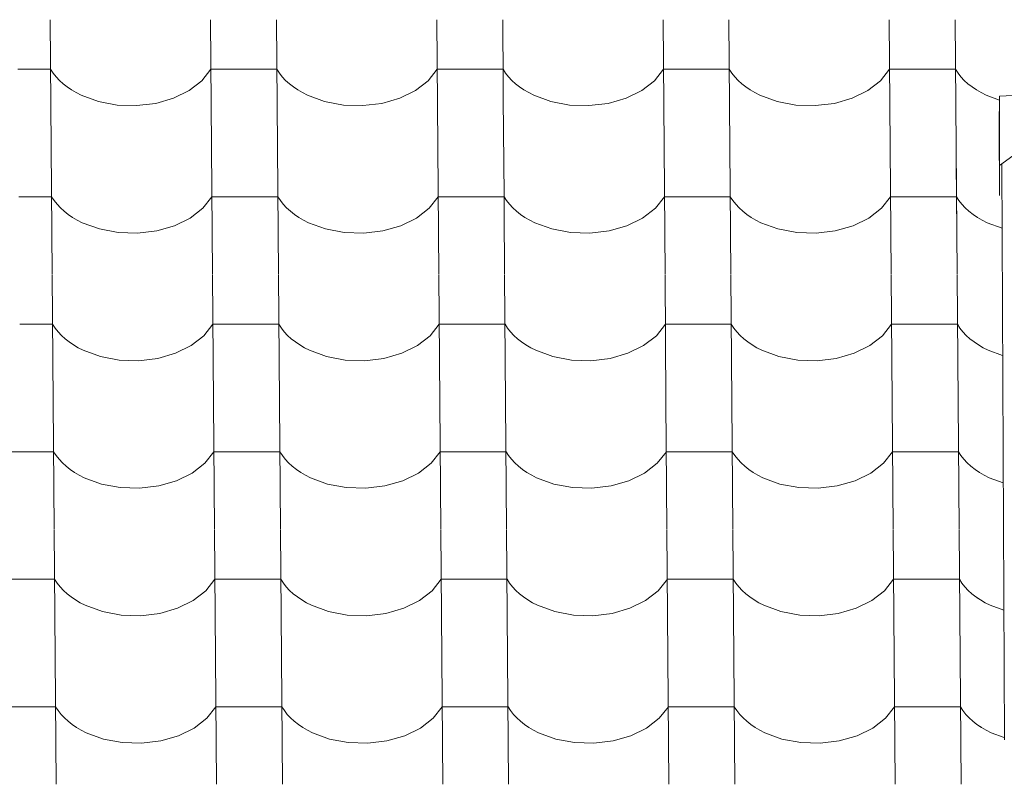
# Model space of a CAD drawing. Header units: millimetres. Extents: x -27785 to 104762, y -947 to 11132.
# Tile 81 of 146: x -10824 to -10105, y 9736 to 10293. Entities that reach past the tile are written whole.
import ezdxf

# ---------------------------------------------------------------- set-up
doc = ezdxf.new("R2010")
doc.units = ezdxf.units.MM
doc.header["$MEASUREMENT"] = 0
for name, color, linetype in [('POHLED JIŽNÍ_1_Bourané_Konstrukce - krov', 7, 'Continuous'), ('POHLED JIŽNÍ_1_Bourané_Konstrukce - střechy a skořepiny', 7, 'Continuous'), ('POHLED JIŽNÍ_1_Bourané_Výplně - Povrchové', 7, 'Continuous'), ('POHLED JIŽNÍ_1_Konstrukce - nosné', 7, 'Continuous')]:
    doc.layers.add(name, color=color, linetype=linetype)

# ---------------------------------------------------------------- blocks, each defined once
blk = doc.blocks.new('*X2', base_point=(-29303.7, -27473.93))
at = {"layer": 'POHLED JIŽNÍ_1_Bourané_Výplně - Povrchové', "color": 7, "linetype": 'Continuous', "lineweight": 13}
for p, q in [((-10801.25, 10293.42), (-10800.53, 10200.75)), ((-10684.29, 10293.42), (-10683.57, 10200.75)), ((-10636.25, 10293.42), (-10635.53, 10200.75)), ((-10519.29, 10293.42), (-10518.57, 10200.75)), ((-10471.26, 10293.42), (-10470.54, 10200.75)), ((-10354.3, 10293.42), (-10353.58, 10200.75)), ((-10306.26, 10293.42), (-10305.54, 10200.75)), ((-10189.3, 10293.42), (-10188.58, 10200.75)), ((-10141.27, 10293.42), (-10140.55, 10200.75)), ((-10800.97, 10257.27), (-10824.99, 10257.27)), ((-10800.97, 10257.27), (-10799.12, 10254.47)), ((-10690.61, 10248.88), (-10684.01, 10257.27)), ((-10659.99, 10257.27), (-10684.01, 10257.27)), ((-10635.97, 10257.27), (-10659.99, 10257.27)), ((-10635.97, 10257.27), (-10634.13, 10254.47)), ((-10525.61, 10248.88), (-10519.01, 10257.27)), ((-10494.99, 10257.27), (-10519.01, 10257.27)), ((-10470.98, 10257.27), (-10494.99, 10257.27)), ((-10470.98, 10257.27), (-10469.13, 10254.47)), ((-10360.62, 10248.88), (-10354.01, 10257.27)), ((-10330, 10257.27), (-10354.01, 10257.27)), ((-10305.98, 10257.27), (-10330, 10257.27)), ((-10305.98, 10257.27), (-10304.14, 10254.47)), ((-10195.62, 10248.88), (-10189.02, 10257.27)), ((-10165, 10257.27), (-10189.02, 10257.27)), ((-10140.98, 10257.27), (-10165, 10257.27)), ((-10140.98, 10257.27), (-10139.14, 10254.47)), ((-10799.12, 10254.47), (-10796.98, 10251.78)), ((-10796.98, 10251.78), (-10794.55, 10249.19)), ((-10794.55, 10249.19), (-10791.85, 10246.73)), ((-10699.86, 10241.71), (-10690.61, 10248.88)), ((-10634.13, 10254.47), (-10631.98, 10251.78)), ((-10631.98, 10251.78), (-10629.56, 10249.19)), ((-10629.56, 10249.19), (-10626.86, 10246.73)), ((-10534.87, 10241.71), (-10525.61, 10248.88)), ((-10469.13, 10254.47), (-10466.99, 10251.78)), ((-10466.99, 10251.78), (-10464.56, 10249.19)), ((-10464.56, 10249.19), (-10461.86, 10246.73)), ((-10369.87, 10241.71), (-10360.62, 10248.88)), ((-10304.14, 10254.47), (-10301.99, 10251.78)), ((-10301.99, 10251.78), (-10299.57, 10249.19)), ((-10299.57, 10249.19), (-10296.86, 10246.73)), ((-10204.88, 10241.71), (-10195.62, 10248.88)), ((-10139.14, 10254.47), (-10137, 10251.78)), ((-10137, 10251.78), (-10134.57, 10249.19)), ((-10134.57, 10249.19), (-10131.87, 10246.73)), ((-10791.85, 10246.73), (-10788.89, 10244.4)), ((-10788.89, 10244.4), (-10785.69, 10242.22)), ((-10785.69, 10242.22), (-10782.26, 10240.2)), ((-10711.3, 10236.12), (-10699.86, 10241.71)), ((-10626.86, 10246.73), (-10623.9, 10244.4)), ((-10623.9, 10244.4), (-10620.7, 10242.22)), ((-10620.7, 10242.22), (-10617.27, 10240.2)), ((-10546.3, 10236.12), (-10534.87, 10241.71)), ((-10461.86, 10246.73), (-10458.9, 10244.4)), ((-10458.9, 10244.4), (-10455.7, 10242.22)), ((-10455.7, 10242.22), (-10452.27, 10240.2)), ((-10381.3, 10236.12), (-10369.87, 10241.71)), ((-10296.86, 10246.73), (-10293.91, 10244.4)), ((-10293.91, 10244.4), (-10290.7, 10242.22)), ((-10290.7, 10242.22), (-10287.28, 10240.2)), ((-10216.31, 10236.12), (-10204.88, 10241.71)), ((-10131.87, 10246.73), (-10128.91, 10244.4)), ((-10128.91, 10244.4), (-10125.71, 10242.22)), ((-10125.71, 10242.22), (-10122.28, 10240.2)), ((-10782.26, 10240.2), (-10778.63, 10238.35)), ((-10778.63, 10238.35), (-10766.15, 10233.78)), ((-10724.33, 10232.39), (-10711.3, 10236.12)), ((-10617.27, 10240.2), (-10613.63, 10238.35)), ((-10613.63, 10238.35), (-10601.15, 10233.78)), ((-10559.33, 10232.39), (-10546.3, 10236.12)), ((-10452.27, 10240.2), (-10448.64, 10238.35)), ((-10448.64, 10238.35), (-10436.16, 10233.78)), ((-10394.33, 10232.39), (-10381.3, 10236.12)), ((-10287.28, 10240.2), (-10283.64, 10238.35)), ((-10283.64, 10238.35), (-10271.16, 10233.78)), ((-10229.34, 10232.39), (-10216.31, 10236.12)), ((-10122.28, 10240.2), (-10118.65, 10238.35)), ((-10118.65, 10238.35), (-10108.98, 10234.81)), ((-10766.15, 10233.78), (-10752.47, 10231.19)), ((-10752.47, 10231.19), (-10738.29, 10230.72)), ((-10738.29, 10230.72), (-10724.33, 10232.39)), ((-10601.15, 10233.78), (-10587.47, 10231.19)), ((-10587.47, 10231.19), (-10573.29, 10230.72)), ((-10573.29, 10230.72), (-10559.33, 10232.39)), ((-10436.16, 10233.78), (-10422.48, 10231.19)), ((-10422.48, 10231.19), (-10408.3, 10230.72)), ((-10408.3, 10230.72), (-10394.33, 10232.39)), ((-10271.16, 10233.78), (-10257.48, 10231.19)), ((-10257.48, 10231.19), (-10243.3, 10230.72)), ((-10243.3, 10230.72), (-10229.34, 10232.39)), ((-10800.53, 10200.41), (-10799.81, 10107.74)), ((-10683.56, 10200.41), (-10682.84, 10107.74)), ((-10635.53, 10200.41), (-10634.81, 10107.74)), ((-10518.57, 10200.41), (-10517.85, 10107.74)), ((-10470.53, 10200.41), (-10469.81, 10107.74)), ((-10353.57, 10200.41), (-10352.85, 10107.74)), ((-10305.54, 10200.41), (-10304.82, 10107.74)), ((-10188.58, 10200.41), (-10187.86, 10107.74)), ((-10140.54, 10200.41), (-10139.82, 10107.74)), ((-10800.24, 10164.26), (-10824.26, 10164.26)), ((-10800.24, 10164.26), (-10798.4, 10161.47)), ((-10689.89, 10155.87), (-10683.28, 10164.26)), ((-10659.27, 10164.26), (-10683.28, 10164.26)), ((-10635.25, 10164.26), (-10659.27, 10164.26)), ((-10635.25, 10164.26), (-10633.4, 10161.47)), ((-10524.89, 10155.87), (-10518.29, 10164.26)), ((-10494.27, 10164.26), (-10518.29, 10164.26)), ((-10470.25, 10164.26), (-10494.27, 10164.26)), ((-10470.25, 10164.26), (-10468.41, 10161.47)), ((-10359.89, 10155.87), (-10353.29, 10164.26)), ((-10329.27, 10164.26), (-10353.29, 10164.26)), ((-10305.26, 10164.26), (-10329.27, 10164.26)), ((-10305.26, 10164.26), (-10303.41, 10161.47)), ((-10194.9, 10155.87), (-10188.3, 10164.26)), ((-10164.28, 10164.26), (-10188.3, 10164.26)), ((-10140.26, 10164.26), (-10164.28, 10164.26)), ((-10140.26, 10164.26), (-10138.42, 10161.47)), ((-10798.4, 10161.47), (-10796.26, 10158.77)), ((-10796.26, 10158.77), (-10793.83, 10156.18)), ((-10793.83, 10156.18), (-10791.13, 10153.72)), ((-10699.14, 10148.7), (-10689.89, 10155.87)), ((-10633.4, 10161.47), (-10631.26, 10158.77)), ((-10631.26, 10158.77), (-10628.83, 10156.18)), ((-10628.83, 10156.18), (-10626.13, 10153.72)), ((-10534.14, 10148.7), (-10524.89, 10155.87)), ((-10468.41, 10161.47), (-10466.27, 10158.77)), ((-10466.27, 10158.77), (-10463.84, 10156.18)), ((-10463.84, 10156.18), (-10461.14, 10153.72)), ((-10369.15, 10148.7), (-10359.89, 10155.87)), ((-10303.41, 10161.47), (-10301.27, 10158.77)), ((-10301.27, 10158.77), (-10298.84, 10156.18)), ((-10298.84, 10156.18), (-10296.14, 10153.72)), ((-10204.15, 10148.7), (-10194.9, 10155.87)), ((-10138.42, 10161.47), (-10136.27, 10158.77)), ((-10136.27, 10158.77), (-10133.85, 10156.18)), ((-10133.85, 10156.18), (-10131.15, 10153.72)), ((-10791.13, 10153.72), (-10788.17, 10151.39)), ((-10788.17, 10151.39), (-10784.97, 10149.21)), ((-10784.97, 10149.21), (-10781.54, 10147.19)), ((-10710.57, 10143.11), (-10699.14, 10148.7)), ((-10626.13, 10153.72), (-10623.17, 10151.39)), ((-10623.17, 10151.39), (-10619.97, 10149.21)), ((-10619.97, 10149.21), (-10616.55, 10147.19)), ((-10545.58, 10143.11), (-10534.14, 10148.7)), ((-10461.14, 10153.72), (-10458.18, 10151.39)), ((-10458.18, 10151.39), (-10454.98, 10149.21)), ((-10454.98, 10149.21), (-10451.55, 10147.19)), ((-10380.58, 10143.11), (-10369.15, 10148.7)), ((-10296.14, 10153.72), (-10293.18, 10151.39)), ((-10293.18, 10151.39), (-10289.98, 10149.21)), ((-10289.98, 10149.21), (-10286.55, 10147.19)), ((-10215.59, 10143.11), (-10204.15, 10148.7)), ((-10131.15, 10153.72), (-10128.19, 10151.39)), ((-10128.19, 10151.39), (-10124.99, 10149.21)), ((-10124.99, 10149.21), (-10121.56, 10147.19)), ((-10781.54, 10147.19), (-10777.91, 10145.35)), ((-10777.91, 10145.35), (-10765.43, 10140.77)), ((-10765.43, 10140.77), (-10751.75, 10138.19)), ((-10723.6, 10139.38), (-10710.57, 10143.11)), ((-10616.55, 10147.19), (-10612.91, 10145.35)), ((-10612.91, 10145.35), (-10600.43, 10140.77)), ((-10600.43, 10140.77), (-10586.75, 10138.19)), ((-10558.61, 10139.38), (-10545.58, 10143.11)), ((-10451.55, 10147.19), (-10447.91, 10145.35)), ((-10447.91, 10145.35), (-10435.43, 10140.77)), ((-10435.43, 10140.77), (-10421.76, 10138.19)), ((-10393.61, 10139.38), (-10380.58, 10143.11)), ((-10286.55, 10147.19), (-10282.92, 10145.35)), ((-10282.92, 10145.35), (-10270.44, 10140.77)), ((-10270.44, 10140.77), (-10256.76, 10138.19)), ((-10228.62, 10139.38), (-10215.59, 10143.11)), ((-10121.56, 10147.19), (-10117.92, 10145.35)), ((-10117.92, 10145.35), (-10106.95, 10141.33)), ((-10751.75, 10138.19), (-10737.56, 10137.71)), ((-10737.56, 10137.71), (-10723.6, 10139.38)), ((-10586.75, 10138.19), (-10572.57, 10137.71)), ((-10572.57, 10137.71), (-10558.61, 10139.38)), ((-10421.76, 10138.19), (-10407.57, 10137.71)), ((-10407.57, 10137.71), (-10393.61, 10139.38)), ((-10256.76, 10138.19), (-10242.58, 10137.71)), ((-10242.58, 10137.71), (-10228.62, 10139.38)), ((-10799.8, 10107.41), (-10799.08, 10014.73)), ((-10682.84, 10107.41), (-10682.12, 10014.73)), ((-10634.81, 10107.41), (-10634.09, 10014.73)), ((-10517.84, 10107.41), (-10517.12, 10014.73)), ((-10469.81, 10107.41), (-10469.09, 10014.73)), ((-10352.85, 10107.41), (-10352.13, 10014.73)), ((-10304.81, 10107.41), (-10304.09, 10014.73)), ((-10187.85, 10107.41), (-10187.13, 10014.73)), ((-10139.82, 10107.41), (-10139.1, 10014.73)), ((-10799.52, 10071.25), (-10823.54, 10071.25)), ((-10799.52, 10071.25), (-10797.68, 10068.46)), ((-10689.16, 10062.86), (-10682.56, 10071.25)), ((-10658.54, 10071.25), (-10682.56, 10071.25)), ((-10634.53, 10071.25), (-10658.54, 10071.25)), ((-10634.53, 10071.25), (-10632.68, 10068.46)), ((-10524.17, 10062.86), (-10517.56, 10071.25)), ((-10493.55, 10071.25), (-10517.56, 10071.25)), ((-10469.53, 10071.25), (-10493.55, 10071.25)), ((-10469.53, 10071.25), (-10467.68, 10068.46)), ((-10359.17, 10062.86), (-10352.57, 10071.25)), ((-10328.55, 10071.25), (-10352.57, 10071.25)), ((-10304.53, 10071.25), (-10328.55, 10071.25)), ((-10304.53, 10071.25), (-10302.69, 10068.46)), ((-10194.17, 10062.86), (-10187.57, 10071.25)), ((-10163.55, 10071.25), (-10187.57, 10071.25)), ((-10139.54, 10071.25), (-10163.55, 10071.25)), ((-10139.54, 10071.25), (-10137.69, 10068.46)), ((-10797.68, 10068.46), (-10795.53, 10065.76)), ((-10795.53, 10065.76), (-10793.11, 10063.17)), ((-10793.11, 10063.17), (-10790.41, 10060.71)), ((-10698.42, 10055.69), (-10689.16, 10062.86)), ((-10632.68, 10068.46), (-10630.54, 10065.76)), ((-10630.54, 10065.76), (-10628.11, 10063.17)), ((-10628.11, 10063.17), (-10625.41, 10060.71)), ((-10533.42, 10055.69), (-10524.17, 10062.86)), ((-10467.68, 10068.46), (-10465.54, 10065.76)), ((-10465.54, 10065.76), (-10463.11, 10063.17)), ((-10463.11, 10063.17), (-10460.41, 10060.71)), ((-10368.42, 10055.69), (-10359.17, 10062.86)), ((-10302.69, 10068.46), (-10300.55, 10065.76)), ((-10300.55, 10065.76), (-10298.12, 10063.17)), ((-10298.12, 10063.17), (-10295.42, 10060.71)), ((-10203.43, 10055.69), (-10194.17, 10062.86)), ((-10137.69, 10068.46), (-10135.55, 10065.76)), ((-10135.55, 10065.76), (-10133.12, 10063.17)), ((-10133.12, 10063.17), (-10130.42, 10060.71)), ((-10790.41, 10060.71), (-10787.45, 10058.38)), ((-10787.45, 10058.38), (-10784.25, 10056.2)), ((-10784.25, 10056.2), (-10780.82, 10054.18)), ((-10709.85, 10050.1), (-10698.42, 10055.69)), ((-10625.41, 10060.71), (-10622.45, 10058.38)), ((-10622.45, 10058.38), (-10619.25, 10056.2)), ((-10619.25, 10056.2), (-10615.82, 10054.18)), ((-10544.85, 10050.1), (-10533.42, 10055.69)), ((-10460.41, 10060.71), (-10457.45, 10058.38)), ((-10457.45, 10058.38), (-10454.25, 10056.2)), ((-10454.25, 10056.2), (-10450.83, 10054.18)), ((-10379.86, 10050.1), (-10368.42, 10055.69)), ((-10295.42, 10060.71), (-10292.46, 10058.38)), ((-10292.46, 10058.38), (-10289.26, 10056.2)), ((-10289.26, 10056.2), (-10285.83, 10054.18)), ((-10214.86, 10050.1), (-10203.43, 10055.69)), ((-10130.42, 10060.71), (-10127.46, 10058.38)), ((-10127.46, 10058.38), (-10124.26, 10056.2)), ((-10124.26, 10056.2), (-10120.83, 10054.18)), ((-10780.82, 10054.18), (-10777.18, 10052.34)), ((-10777.18, 10052.34), (-10764.7, 10047.76)), ((-10764.7, 10047.76), (-10751.02, 10045.18)), ((-10722.88, 10046.38), (-10709.85, 10050.1)), ((-10615.82, 10054.18), (-10612.19, 10052.34)), ((-10612.19, 10052.34), (-10599.71, 10047.76)), ((-10599.71, 10047.76), (-10586.03, 10045.18)), ((-10557.88, 10046.38), (-10544.85, 10050.1)), ((-10450.83, 10054.18), (-10447.19, 10052.34)), ((-10447.19, 10052.34), (-10434.71, 10047.76)), ((-10434.71, 10047.76), (-10421.03, 10045.18)), ((-10392.89, 10046.38), (-10379.86, 10050.1)), ((-10285.83, 10054.18), (-10282.19, 10052.34)), ((-10282.19, 10052.34), (-10269.71, 10047.76)), ((-10269.71, 10047.76), (-10256.04, 10045.18)), ((-10227.89, 10046.38), (-10214.86, 10050.1)), ((-10120.83, 10054.18), (-10117.2, 10052.34)), ((-10117.2, 10052.34), (-10106.57, 10048.44)), ((-10751.02, 10045.18), (-10736.84, 10044.71)), ((-10736.84, 10044.71), (-10722.88, 10046.38)), ((-10586.03, 10045.18), (-10571.85, 10044.71)), ((-10571.85, 10044.71), (-10557.88, 10046.38)), ((-10421.03, 10045.18), (-10406.85, 10044.71)), ((-10406.85, 10044.71), (-10392.89, 10046.38)), ((-10256.04, 10045.18), (-10241.85, 10044.71)), ((-10241.85, 10044.71), (-10227.89, 10046.38)), ((-10799.08, 10014.4), (-10798.36, 9921.72)), ((-10682.12, 10014.4), (-10681.4, 9921.72)), ((-10634.08, 10014.4), (-10633.36, 9921.72)), ((-10517.12, 10014.4), (-10516.4, 9921.72)), ((-10469.09, 10014.4), (-10468.37, 9921.72)), ((-10352.13, 10014.4), (-10351.4, 9921.72)), ((-10304.09, 10014.4), (-10303.37, 9921.72)), ((-10187.13, 10014.4), (-10186.41, 9921.72)), ((-10139.1, 10014.4), (-10138.37, 9921.72)), ((-10822.81, 9978.24), (-10846.83, 9978.24)), ((-10798.8, 9978.24), (-10822.81, 9978.24)), ((-10798.8, 9978.24), (-10796.95, 9975.45)), ((-10796.95, 9975.45), (-10794.81, 9972.75)), ((-10688.44, 9969.85), (-10681.84, 9978.24)), ((-10657.82, 9978.24), (-10681.84, 9978.24)), ((-10633.8, 9978.24), (-10657.82, 9978.24)), ((-10633.8, 9978.24), (-10631.96, 9975.45)), ((-10631.96, 9975.45), (-10629.81, 9972.75)), ((-10523.44, 9969.85), (-10516.84, 9978.24)), ((-10492.82, 9978.24), (-10516.84, 9978.24)), ((-10468.81, 9978.24), (-10492.82, 9978.24)), ((-10468.81, 9978.24), (-10466.96, 9975.45)), ((-10466.96, 9975.45), (-10464.82, 9972.75)), ((-10358.45, 9969.85), (-10351.84, 9978.24)), ((-10327.83, 9978.24), (-10351.84, 9978.24)), ((-10303.81, 9978.24), (-10327.83, 9978.24)), ((-10303.81, 9978.24), (-10301.96, 9975.45)), ((-10301.96, 9975.45), (-10299.82, 9972.75)), ((-10193.45, 9969.85), (-10186.85, 9978.24)), ((-10162.83, 9978.24), (-10186.85, 9978.24)), ((-10138.81, 9978.24), (-10162.83, 9978.24)), ((-10138.81, 9978.24), (-10136.97, 9975.45)), ((-10136.97, 9975.45), (-10134.83, 9972.75)), ((-10794.81, 9972.75), (-10792.38, 9970.16)), ((-10792.38, 9970.16), (-10789.68, 9967.7)), ((-10697.69, 9962.68), (-10688.44, 9969.85)), ((-10629.81, 9972.75), (-10627.39, 9970.16)), ((-10627.39, 9970.16), (-10624.69, 9967.7)), ((-10532.7, 9962.68), (-10523.44, 9969.85)), ((-10464.82, 9972.75), (-10462.39, 9970.16)), ((-10462.39, 9970.16), (-10459.69, 9967.7)), ((-10367.7, 9962.68), (-10358.45, 9969.85)), ((-10299.82, 9972.75), (-10297.39, 9970.16)), ((-10297.39, 9970.16), (-10294.69, 9967.7)), ((-10202.7, 9962.68), (-10193.45, 9969.85)), ((-10134.83, 9972.75), (-10132.4, 9970.16)), ((-10132.4, 9970.16), (-10129.7, 9967.7)), ((-10789.68, 9967.7), (-10786.72, 9965.37)), ((-10786.72, 9965.37), (-10783.52, 9963.19)), ((-10783.52, 9963.19), (-10780.09, 9961.18)), ((-10780.09, 9961.18), (-10776.46, 9959.33)), ((-10709.13, 9957.09), (-10697.69, 9962.68)), ((-10624.69, 9967.7), (-10621.73, 9965.37)), ((-10621.73, 9965.37), (-10618.53, 9963.19)), ((-10618.53, 9963.19), (-10615.1, 9961.18)), ((-10615.1, 9961.18), (-10611.46, 9959.33)), ((-10544.13, 9957.09), (-10532.7, 9962.68)), ((-10459.69, 9967.7), (-10456.73, 9965.37)), ((-10456.73, 9965.37), (-10453.53, 9963.19)), ((-10453.53, 9963.19), (-10450.1, 9961.18)), ((-10450.1, 9961.18), (-10446.47, 9959.33)), ((-10379.13, 9957.09), (-10367.7, 9962.68)), ((-10294.69, 9967.7), (-10291.74, 9965.37)), ((-10291.74, 9965.37), (-10288.53, 9963.19)), ((-10288.53, 9963.19), (-10285.11, 9961.18)), ((-10285.11, 9961.18), (-10281.47, 9959.33)), ((-10214.14, 9957.09), (-10202.7, 9962.68)), ((-10129.7, 9967.7), (-10126.74, 9965.37)), ((-10126.74, 9965.37), (-10123.54, 9963.19)), ((-10123.54, 9963.19), (-10120.11, 9961.18)), ((-10120.11, 9961.18), (-10116.47, 9959.33)), ((-10776.46, 9959.33), (-10763.98, 9954.75)), ((-10763.98, 9954.75), (-10750.3, 9952.17)), ((-10722.16, 9953.37), (-10709.13, 9957.09)), ((-10611.46, 9959.33), (-10598.98, 9954.75)), ((-10598.98, 9954.75), (-10585.3, 9952.17)), ((-10557.16, 9953.37), (-10544.13, 9957.09)), ((-10446.47, 9959.33), (-10433.99, 9954.75)), ((-10433.99, 9954.75), (-10420.31, 9952.17)), ((-10392.16, 9953.37), (-10379.13, 9957.09)), ((-10281.47, 9959.33), (-10268.99, 9954.75)), ((-10268.99, 9954.75), (-10255.31, 9952.17)), ((-10227.17, 9953.37), (-10214.14, 9957.09)), ((-10116.47, 9959.33), (-10106.18, 9955.56)), ((-10750.3, 9952.17), (-10736.12, 9951.7)), ((-10736.12, 9951.7), (-10722.16, 9953.37)), ((-10585.3, 9952.17), (-10571.12, 9951.7)), ((-10571.12, 9951.7), (-10557.16, 9953.37)), ((-10420.31, 9952.17), (-10406.13, 9951.7)), ((-10406.13, 9951.7), (-10392.16, 9953.37)), ((-10255.31, 9952.17), (-10241.13, 9951.7)), ((-10241.13, 9951.7), (-10227.17, 9953.37)), ((-10798.36, 9921.39), (-10797.63, 9828.71)), ((-10681.39, 9921.39), (-10680.67, 9828.71)), ((-10633.36, 9921.39), (-10632.64, 9828.71)), ((-10516.4, 9921.39), (-10515.68, 9828.71)), ((-10468.36, 9921.39), (-10467.64, 9828.71)), ((-10351.4, 9921.39), (-10350.68, 9828.71)), ((-10303.37, 9921.39), (-10302.65, 9828.71)), ((-10186.41, 9921.39), (-10185.68, 9828.71)), ((-10138.37, 9921.39), (-10137.65, 9828.71)), ((-10822.09, 9885.23), (-10846.11, 9885.23)), ((-10798.07, 9885.23), (-10822.09, 9885.23)), ((-10798.07, 9885.23), (-10796.23, 9882.44)), ((-10796.23, 9882.44), (-10794.09, 9879.74)), ((-10687.71, 9876.84), (-10681.11, 9885.23)), ((-10657.1, 9885.23), (-10681.11, 9885.23)), ((-10633.08, 9885.23), (-10657.1, 9885.23)), ((-10633.08, 9885.23), (-10631.23, 9882.44)), ((-10631.23, 9882.44), (-10629.09, 9879.74)), ((-10522.72, 9876.84), (-10516.12, 9885.23)), ((-10492.1, 9885.23), (-10516.12, 9885.23)), ((-10468.08, 9885.23), (-10492.1, 9885.23)), ((-10468.08, 9885.23), (-10466.24, 9882.44)), ((-10466.24, 9882.44), (-10464.09, 9879.74)), ((-10357.72, 9876.84), (-10351.12, 9885.23)), ((-10327.1, 9885.23), (-10351.12, 9885.23)), ((-10303.09, 9885.23), (-10327.1, 9885.23)), ((-10303.09, 9885.23), (-10301.24, 9882.44)), ((-10301.24, 9882.44), (-10299.1, 9879.74)), ((-10192.73, 9876.84), (-10186.12, 9885.23)), ((-10162.11, 9885.23), (-10186.12, 9885.23)), ((-10138.09, 9885.23), (-10162.11, 9885.23)), ((-10138.09, 9885.23), (-10136.24, 9882.44)), ((-10136.24, 9882.44), (-10134.1, 9879.74)), ((-10794.09, 9879.74), (-10791.66, 9877.15)), ((-10791.66, 9877.15), (-10788.96, 9874.69)), ((-10696.97, 9869.67), (-10687.71, 9876.84)), ((-10629.09, 9879.74), (-10626.66, 9877.15)), ((-10626.66, 9877.15), (-10623.96, 9874.69)), ((-10531.97, 9869.67), (-10522.72, 9876.84)), ((-10464.09, 9879.74), (-10461.67, 9877.15)), ((-10461.67, 9877.15), (-10458.97, 9874.69)), ((-10366.98, 9869.67), (-10357.72, 9876.84)), ((-10299.1, 9879.74), (-10296.67, 9877.15)), ((-10296.67, 9877.15), (-10293.97, 9874.69)), ((-10201.98, 9869.67), (-10192.73, 9876.84)), ((-10134.1, 9879.74), (-10131.67, 9877.15)), ((-10131.67, 9877.15), (-10128.97, 9874.69)), ((-10788.96, 9874.69), (-10786, 9872.36)), ((-10786, 9872.36), (-10782.8, 9870.18)), ((-10782.8, 9870.18), (-10779.37, 9868.17)), ((-10779.37, 9868.17), (-10775.73, 9866.32)), ((-10708.4, 9864.08), (-10696.97, 9869.67)), ((-10623.96, 9874.69), (-10621, 9872.36)), ((-10621, 9872.36), (-10617.8, 9870.18)), ((-10617.8, 9870.18), (-10614.37, 9868.17)), ((-10614.37, 9868.17), (-10610.74, 9866.32)), ((-10543.41, 9864.08), (-10531.97, 9869.67)), ((-10458.97, 9874.69), (-10456.01, 9872.36)), ((-10456.01, 9872.36), (-10452.81, 9870.18)), ((-10452.81, 9870.18), (-10449.38, 9868.17)), ((-10449.38, 9868.17), (-10445.74, 9866.32)), ((-10378.41, 9864.08), (-10366.98, 9869.67)), ((-10293.97, 9874.69), (-10291.01, 9872.36)), ((-10291.01, 9872.36), (-10287.81, 9870.18)), ((-10287.81, 9870.18), (-10284.38, 9868.17)), ((-10284.38, 9868.17), (-10280.75, 9866.32)), ((-10213.41, 9864.08), (-10201.98, 9869.67)), ((-10128.97, 9874.69), (-10126.02, 9872.36)), ((-10126.02, 9872.36), (-10122.81, 9870.18)), ((-10122.81, 9870.18), (-10119.39, 9868.17)), ((-10119.39, 9868.17), (-10115.75, 9866.32)), ((-10775.73, 9866.32), (-10763.26, 9861.75)), ((-10763.26, 9861.75), (-10749.58, 9859.16)), ((-10721.43, 9860.36), (-10708.4, 9864.08)), ((-10610.74, 9866.32), (-10598.26, 9861.75)), ((-10598.26, 9861.75), (-10584.58, 9859.16)), ((-10556.44, 9860.36), (-10543.41, 9864.08)), ((-10445.74, 9866.32), (-10433.26, 9861.75)), ((-10433.26, 9861.75), (-10419.58, 9859.16)), ((-10391.44, 9860.36), (-10378.41, 9864.08)), ((-10280.75, 9866.32), (-10268.27, 9861.75)), ((-10268.27, 9861.75), (-10254.59, 9859.16)), ((-10226.44, 9860.36), (-10213.41, 9864.08)), ((-10115.75, 9866.32), (-10105.79, 9862.67)), ((-10749.58, 9859.16), (-10735.39, 9858.69)), ((-10735.39, 9858.69), (-10721.43, 9860.36)), ((-10584.58, 9859.16), (-10570.4, 9858.69)), ((-10570.4, 9858.69), (-10556.44, 9860.36)), ((-10419.58, 9859.16), (-10405.4, 9858.69)), ((-10405.4, 9858.69), (-10391.44, 9860.36)), ((-10254.59, 9859.16), (-10240.41, 9858.69)), ((-10240.41, 9858.69), (-10226.44, 9860.36)), ((-10797.63, 9828.38), (-10796.91, 9735.7)), ((-10680.67, 9828.38), (-10679.95, 9735.7)), ((-10632.64, 9828.38), (-10631.91, 9735.7)), ((-10515.67, 9828.38), (-10514.95, 9735.7)), ((-10467.64, 9828.38), (-10466.92, 9735.7)), ((-10350.68, 9828.38), (-10349.96, 9735.7)), ((-10302.64, 9828.38), (-10301.92, 9735.7)), ((-10185.68, 9828.38), (-10184.96, 9735.7)), ((-10137.65, 9828.38), (-10136.93, 9735.7)), ((-10821.37, 9792.22), (-10845.38, 9792.22)), ((-10797.35, 9792.22), (-10821.37, 9792.22)), ((-10797.35, 9792.22), (-10795.5, 9789.43)), ((-10795.5, 9789.43), (-10793.36, 9786.73)), ((-10686.99, 9783.83), (-10680.39, 9792.22)), ((-10656.37, 9792.22), (-10680.39, 9792.22)), ((-10632.35, 9792.22), (-10656.37, 9792.22)), ((-10632.35, 9792.22), (-10630.51, 9789.43)), ((-10630.51, 9789.43), (-10628.37, 9786.73)), ((-10522, 9783.83), (-10515.39, 9792.22)), ((-10491.38, 9792.22), (-10515.39, 9792.22)), ((-10467.36, 9792.22), (-10491.38, 9792.22)), ((-10467.36, 9792.22), (-10465.51, 9789.43)), ((-10465.51, 9789.43), (-10463.37, 9786.73)), ((-10357, 9783.83), (-10350.4, 9792.22)), ((-10326.38, 9792.22), (-10350.4, 9792.22)), ((-10302.36, 9792.22), (-10326.38, 9792.22)), ((-10302.36, 9792.22), (-10300.52, 9789.43)), ((-10300.52, 9789.43), (-10298.37, 9786.73)), ((-10192, 9783.83), (-10185.4, 9792.22)), ((-10161.38, 9792.22), (-10185.4, 9792.22)), ((-10137.37, 9792.22), (-10161.38, 9792.22)), ((-10137.37, 9792.22), (-10135.52, 9789.43)), ((-10135.52, 9789.43), (-10133.38, 9786.73)), ((-10793.36, 9786.73), (-10790.93, 9784.14)), ((-10790.93, 9784.14), (-10788.23, 9781.68)), ((-10788.23, 9781.68), (-10785.28, 9779.35)), ((-10696.25, 9776.66), (-10686.99, 9783.83)), ((-10628.37, 9786.73), (-10625.94, 9784.14)), ((-10625.94, 9784.14), (-10623.24, 9781.68)), ((-10623.24, 9781.68), (-10620.28, 9779.35)), ((-10531.25, 9776.66), (-10522, 9783.83)), ((-10463.37, 9786.73), (-10460.94, 9784.14)), ((-10460.94, 9784.14), (-10458.24, 9781.68)), ((-10458.24, 9781.68), (-10455.28, 9779.35)), ((-10366.25, 9776.66), (-10357, 9783.83)), ((-10298.37, 9786.73), (-10295.95, 9784.14)), ((-10295.95, 9784.14), (-10293.25, 9781.68)), ((-10293.25, 9781.68), (-10290.29, 9779.35)), ((-10201.26, 9776.66), (-10192, 9783.83)), ((-10133.38, 9786.73), (-10130.95, 9784.14)), ((-10130.95, 9784.14), (-10128.25, 9781.68)), ((-10128.25, 9781.68), (-10125.29, 9779.35)), ((-10785.28, 9779.35), (-10782.07, 9777.18)), ((-10782.07, 9777.18), (-10778.65, 9775.16)), ((-10778.65, 9775.16), (-10775.01, 9773.31)), ((-10707.68, 9771.07), (-10696.25, 9776.66)), ((-10620.28, 9779.35), (-10617.08, 9777.18)), ((-10617.08, 9777.18), (-10613.65, 9775.16)), ((-10613.65, 9775.16), (-10610.01, 9773.31)), ((-10542.68, 9771.07), (-10531.25, 9776.66)), ((-10455.28, 9779.35), (-10452.08, 9777.18)), ((-10452.08, 9777.18), (-10448.65, 9775.16)), ((-10448.65, 9775.16), (-10445.02, 9773.31)), ((-10377.69, 9771.07), (-10366.25, 9776.66)), ((-10290.29, 9779.35), (-10287.09, 9777.18)), ((-10287.09, 9777.18), (-10283.66, 9775.16)), ((-10283.66, 9775.16), (-10280.02, 9773.31)), ((-10212.69, 9771.07), (-10201.26, 9776.66)), ((-10125.29, 9779.35), (-10122.09, 9777.18)), ((-10122.09, 9777.18), (-10118.66, 9775.16)), ((-10118.66, 9775.16), (-10115.03, 9773.31)), ((-10775.01, 9773.31), (-10762.53, 9768.74)), ((-10762.53, 9768.74), (-10748.85, 9766.15)), ((-10734.67, 9765.68), (-10720.71, 9767.35)), ((-10720.71, 9767.35), (-10707.68, 9771.07)), ((-10610.01, 9773.31), (-10597.54, 9768.74)), ((-10597.54, 9768.74), (-10583.86, 9766.15)), ((-10569.67, 9765.68), (-10555.71, 9767.35)), ((-10555.71, 9767.35), (-10542.68, 9771.07)), ((-10445.02, 9773.31), (-10432.54, 9768.74)), ((-10432.54, 9768.74), (-10418.86, 9766.15)), ((-10404.68, 9765.68), (-10390.72, 9767.35)), ((-10390.72, 9767.35), (-10377.69, 9771.07)), ((-10280.02, 9773.31), (-10267.54, 9768.74)), ((-10267.54, 9768.74), (-10253.86, 9766.15)), ((-10239.68, 9765.68), (-10225.72, 9767.35)), ((-10225.72, 9767.35), (-10212.69, 9771.07)), ((-10115.03, 9773.31), (-10105.41, 9769.78)), ((-10748.85, 9766.15), (-10734.67, 9765.68)), ((-10583.86, 9766.15), (-10569.67, 9765.68)), ((-10418.86, 9766.15), (-10404.68, 9765.68)), ((-10253.86, 9766.15), (-10239.68, 9765.68))]:
    blk.add_line(p, q, dxfattribs=at)
blk = doc.blocks.new('*X4', base_point=(-29303.7, -27473.93))
at = {"layer": 'POHLED JIŽNÍ_1_Bourané_Konstrukce - střechy a skořepiny', "color": 7, "linetype": 'Continuous', "lineweight": 13}
for p, q in [((-10140.46, 10189.31), (-10140.07, 10139.1)), ((-10140.26, 10164.26), (-10157.17, 10164.26)), ((-10140.26, 10164.26), (-10138.42, 10161.47)), ((-10138.42, 10161.47), (-10136.27, 10158.77)), ((-10136.27, 10158.77), (-10133.85, 10156.18)), ((-10133.85, 10156.18), (-10131.15, 10153.72)), ((-10131.15, 10153.72), (-10128.19, 10151.39)), ((-10128.19, 10151.39), (-10124.99, 10149.21)), ((-10124.99, 10149.21), (-10121.56, 10147.19)), ((-10121.56, 10147.19), (-10117.92, 10145.35)), ((-10117.92, 10145.35), (-10106.95, 10141.33)), ((-10129.42, 10059.92), (-10127.46, 10058.38)), ((-10127.46, 10058.38), (-10124.26, 10056.2)), ((-10124.26, 10056.2), (-10120.83, 10054.18)), ((-10120.83, 10054.18), (-10117.2, 10052.34)), ((-10117.2, 10052.34), (-10106.57, 10048.44)), ((-10127.29, 9965.81), (-10126.74, 9965.37)), ((-10126.74, 9965.37), (-10123.54, 9963.19)), ((-10123.54, 9963.19), (-10120.11, 9961.18)), ((-10120.11, 9961.18), (-10116.47, 9959.33)), ((-10116.47, 9959.33), (-10106.18, 9955.56)), ((-10125.17, 9871.79), (-10122.81, 9870.18)), ((-10122.81, 9870.18), (-10119.39, 9868.17)), ((-10119.39, 9868.17), (-10115.75, 9866.32)), ((-10115.75, 9866.32), (-10105.79, 9862.67)), ((-10123.05, 9777.83), (-10122.09, 9777.18)), ((-10122.09, 9777.18), (-10118.66, 9775.16)), ((-10118.66, 9775.16), (-10115.03, 9773.31)), ((-10115.03, 9773.31), (-10105.41, 9769.78))]:
    blk.add_line(p, q, dxfattribs=at)

msp = doc.modelspace()

# ---------------------------------------------------------------- linework, layer by layer
at = {"layer": 'POHLED JIŽNÍ_1_Bourané_Konstrukce - krov', "color": 7, "linetype": 'Continuous', "lineweight": 13}
for p, q in [((-10108.97, 10237.62), (-10109.05, 10215.68)), ((-10081.83, 10238.96), (-10108.97, 10237.62)), ((-10108.97, 10237.62), (-10108.77, 10187.15)), ((-10109.05, 10215.68), (-10108.84, 10165.21)), ((-10081.7, 10206.9), (-10108.77, 10187.15)), ((-10108.77, 10187.15), (-10108.84, 10165.21)), ((-10107.11, 10179.31), (-10107.08, 10188.38)), ((-10107.08, 10188.38), (-10105.27, 9768.09))]:
    msp.add_line(p, q, dxfattribs=at)

# ---------------------------------------------------------------- block references
at = {"layer": 'POHLED JIŽNÍ_1_Konstrukce - nosné', "color": 9, "linetype": 'Continuous', "lineweight": 13}
for name in ['*X2', '*X4']:
    msp.add_blockref(name, (-29303.7, -27473.93), dxfattribs=at)

doc.saveas('drawing.dxf')
